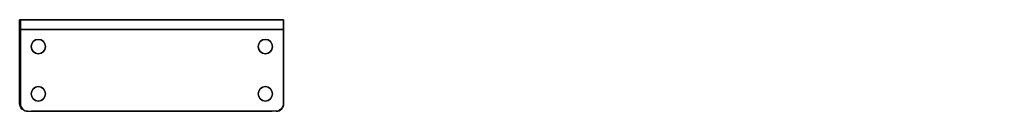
# Model space of a CAD drawing. Header units: inches. Extents: x 29.1 to 41.8, y 18.2 to 19.3.
import ezdxf

# ---------------------------------------------------------------- set-up
doc = ezdxf.new("R2010")
doc.units = ezdxf.units.IN
doc.header["$MEASUREMENT"] = 0
doc.layers.add('bracket', color=10, linetype='Continuous')

msp = doc.modelspace()

# ---------------------------------------------------------------- linework, layer by layer
at = {"layer": 'bracket', "extrusion": (-1e-16, 0, -1)}
for p, q in [((29.093, 18.268, 2.069), (29.093, 19.348, 2.069)), ((29.147, 19.348, 2.069), (29.093, 19.348, 2.069)), ((32.486, 19.348, 2.069), (29.093, 19.348, 2.069)), ((29.842, 19.348, 2.069), (29.686, 19.348, 2.069)), ((30.842, 19.348, 2.069), (29.842, 19.348, 2.069)), ((29.842, 19.348, 2.069), (29.998, 19.348, 2.069)), ((30.842, 19.348, 2.069), (30.625, 19.348, 2.069)), ((30.842, 19.348, 2.069), (31.06, 19.348, 2.069)), ((30.847, 19.348, 2.069), (32.486, 19.348, 2.069)), ((30.847, 19.348, 2.069), (31.847, 19.348, 2.069)), ((31.847, 19.348, 2.069), (31.691, 19.348, 2.069)), ((32.003, 19.348, 2.069), (31.692, 19.348, 2.069)), ((31.847, 19.348, 2.069), (32.003, 19.348, 2.069)), ((32.486, 19.348, 2.069), (32.486, 18.268, 2.069)), ((29.147, 19.223, 2.069), (29.093, 19.223, 2.069)), ((29.093, 19.223, 2.069), (32.486, 19.223, 2.069)), ((29.147, 19.223, 2.069), (32.486, 19.223, 2.069)), ((29.193, 18.168, 2.069), (29.291, 18.168, 2.069)), ((32.386, 18.168, 2.069), (29.247, 18.168, 2.069)), ((32.307, 18.168, 2.069), (30.847, 18.168, 2.069))]:
    msp.add_line(p, q, dxfattribs=at)
at = {"layer": 'bracket'}
for p, q in [((30.742, 19.348, 28.167), (29.103, 19.348, 28.167)), ((29.103, 19.348, 28.167), (29.103, 18.268, 28.167)), ((29.103, 19.348, 28.167), (32.496, 19.348, 28.167)), ((29.742, 19.348, 28.167), (29.586, 19.348, 28.167)), ((29.586, 19.348, 28.167), (29.897, 19.348, 28.167)), ((30.742, 19.348, 28.167), (29.742, 19.348, 28.167)), ((29.742, 19.348, 28.167), (29.898, 19.348, 28.167)), ((30.747, 19.348, 28.167), (30.529, 19.348, 28.167)), ((30.747, 19.348, 28.167), (30.964, 19.348, 28.167)), ((30.747, 19.348, 28.167), (31.747, 19.348, 28.167)), ((31.747, 19.348, 28.167), (31.591, 19.348, 28.167)), ((31.747, 19.348, 28.167), (31.903, 19.348, 28.167)), ((32.442, 19.348, 28.167), (32.496, 19.348, 28.167)), ((32.496, 18.268, 28.167), (32.496, 19.348, 28.167)), ((32.442, 19.223, 28.167), (29.103, 19.223, 28.167)), ((32.496, 19.223, 28.167), (29.103, 19.223, 28.167)), ((32.442, 19.223, 28.167), (32.496, 19.223, 28.167)), ((29.203, 18.168, 28.167), (32.342, 18.168, 28.167)), ((29.282, 18.168, 28.167), (30.742, 18.168, 28.167)), ((32.396, 18.168, 28.167), (32.298, 18.168, 28.167))]:
    msp.add_line(p, q, dxfattribs=at)
at = {"layer": 'bracket', "extrusion": (-1e-16, -1, 0)}
for centre, radius in [((29.79, 1.439, -19.223), 0.156), ((29.8, 28.797, -19.223), 0.156), ((30.79, 1.439, -19.223), 0.219), ((30.8, 28.797, -19.223), 0.219), ((31.79, 1.439, -19.223), 0.156), ((31.8, 28.797, -19.223), 0.156)]:
    msp.add_circle(centre, radius, dxfattribs=at)
at = {"layer": 'bracket'}
for centre in [(29.333, 19.002, 28.167), (32.256, 19.002, 28.167), (29.333, 18.393, 28.167), (32.256, 18.393, 28.167)]:
    msp.add_circle(centre, 0.0925, dxfattribs=at)
at = {"layer": 'bracket', "extrusion": (-1e-16, 0, -1)}
for centre in [(-29.333, 19.002, -2.069), (-32.256, 19.002, -2.069), (-29.333, 18.393, -2.069), (-32.256, 18.393, -2.069)]:
    msp.add_circle(centre, 0.0925, dxfattribs=at)
for centre, start, end in [((-29.193, 18.268, -2.069), 270, 0), ((-32.386, 18.268, -2.069), 180, 270)]:
    msp.add_arc(centre, 0.1, start, end, dxfattribs=at)
at = {"layer": 'bracket'}
for centre, start, end in [((29.203, 18.268, 28.167), 180, 270), ((32.396, 18.268, 28.167), 270, 0)]:
    msp.add_arc(centre, 0.1, start, end, dxfattribs=at)

doc.saveas('drawing.dxf')
